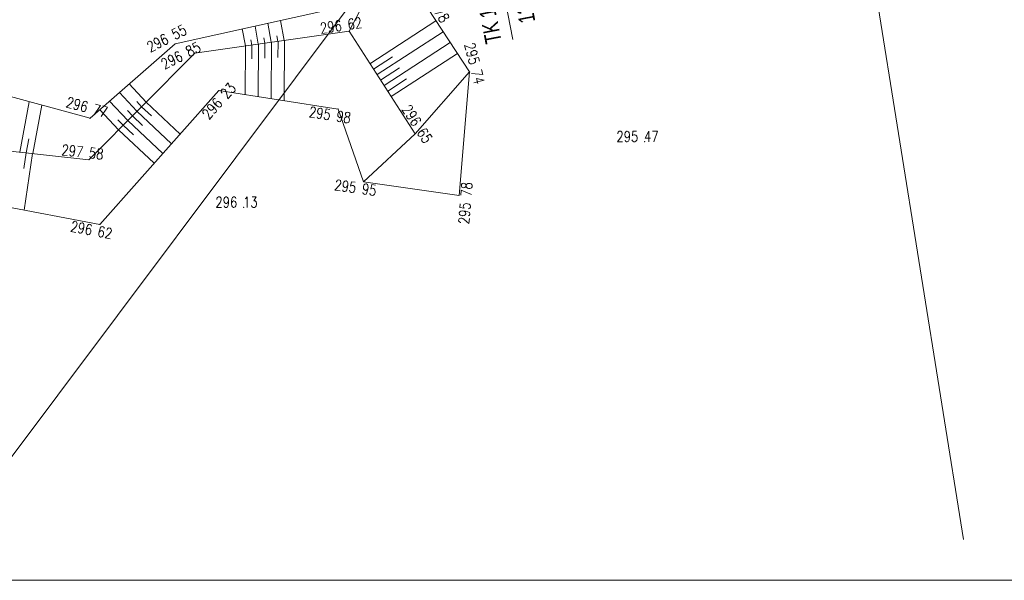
# Model space of a CAD drawing. Header units: metres. Extents: x -456831 to -456516, y -1111244 to -1111169.
# Tile 13 of 19: x -456715 to -456685, y -1111244 to -1111226. Entities that reach past the tile are written whole.
import ezdxf
from ezdxf.enums import TextEntityAlignment as Align

# ---------------------------------------------------------------- set-up
doc = ezdxf.new("R2010")
doc.units = ezdxf.units.M
doc.header["$MEASUREMENT"] = 0
for name, color, linetype, lineweight in [('Hranice parcel', 9, 'Continuous', 13), ('RAMECEK', 7, 'Continuous', 0), ('SKRYTE_BODY', 7, 'Continuous', 0), ('SRAFY', 7, 'Continuous', 0), ('STANIČENÍ', 1, 'Continuous', 13), ('TEREN', 7, 'Continuous', 13), ('VYSKY', 34, 'Continuous', 0)]:
    doc.layers.add(name, color=color, linetype=linetype, lineweight=lineweight)
doc.styles.add('ROMANS', font='romans.shx')
doc.styles.add('Style-Arial', font='arial.ttf')

msp = doc.modelspace()

# ---------------------------------------------------------------- linework, layer by layer
at = {"layer": 'Hranice parcel', "ltscale": 0.25}
for p, q in [((-456690.03, -1111216.12), (-456685.841, -1111242.314)), ((-456698.75, -1111218.05), (-456716.918, -1111242.314))]:
    msp.add_line(p, q, dxfattribs=at)
at = {"layer": 'RAMECEK', "ltscale": 0.25, "flags": 128}
msp.add_lwpolyline([(-456831.365, -1111243.564), (-456516.365, -1111243.564), (-456516.365, -1111169.314), (-456831.365, -1111169.314)], close=True, dxfattribs=at)
at = {"layer": 'SKRYTE_BODY', "ltscale": 0.25}
for p in [(-456704.674, -1111226.733), (-456704.674, -1111226.733), (-456710.007, -1111227.122), (-456709.403, -1111227.404), (-456700.983, -1111227.978), (-456708.664, -1111228.55), (-456705.011, -1111229.119), (-456712.612, -1111229.398), (-456702.646, -1111229.873), (-456712.648, -1111230.669), (-456704.229, -1111231.348), (-456701.303, -1111231.766), (-456712.315, -1111232.656)]:
    msp.add_point(p, dxfattribs=at)
at = {"layer": 'SRAFY', "ltscale": 0.25}
for p, q in [((-456706.663, -1111227.015), (-456706.775, -1111226.402)), ((-456704.033, -1111227.726), (-456702.011, -1111226.41)), ((-456707.852, -1111227.184), (-456707.947, -1111226.663)), ((-456707.456, -1111227.128), (-456707.556, -1111226.576)), ((-456707.059, -1111227.071), (-456707.166, -1111226.489)), ((-456707.654, -1111227.156), (-456707.683, -1111226.998)), ((-456707.258, -1111227.1), (-456707.288, -1111226.933)), ((-456706.861, -1111227.043), (-456706.893, -1111226.868)), ((-456706.651, -1111227.014), (-456706.663, -1111228.862)), ((-456703.816, -1111228.062), (-456701.792, -1111226.745)), ((-456707.852, -1111227.184), (-456707.862, -1111228.675)), ((-456707.652, -1111227.156), (-456707.655, -1111227.582)), ((-456707.452, -1111227.127), (-456707.463, -1111228.737)), ((-456707.252, -1111227.099), (-456707.255, -1111227.559)), ((-456707.051, -1111227.07), (-456707.063, -1111228.799)), ((-456706.851, -1111227.042), (-456706.854, -1111227.536)), ((-456703.599, -1111228.398), (-456701.572, -1111227.079)), ((-456703.924, -1111227.894), (-456703.346, -1111227.518)), ((-456703.382, -1111228.734), (-456701.353, -1111227.414)), ((-456703.707, -1111228.23), (-456703.128, -1111227.853)), ((-456703.49, -1111228.566), (-456702.911, -1111228.189)), ((-456710.893, -1111228.903), (-456711.412, -1111228.349)), ((-456711.175, -1111229.187), (-456711.713, -1111228.613)), ((-456714.769, -1111230.436), (-456714.476, -1111228.893)), ((-456714.37, -1111230.48), (-456714.089, -1111228.997)), ((-456711.739, -1111229.755), (-456712.316, -1111229.139)), ((-456711.457, -1111229.471), (-456712.015, -1111228.876)), ((-456711.034, -1111229.045), (-456711.182, -1111228.887)), ((-456711.034, -1111229.045), (-456710.731, -1111229.329)), ((-456710.893, -1111228.903), (-456709.85, -1111229.884)), ((-456711.598, -1111229.613), (-456711.757, -1111229.443)), ((-456711.316, -1111229.329), (-456711.47, -1111229.165)), ((-456711.316, -1111229.329), (-456711.009, -1111229.618)), ((-456711.175, -1111229.187), (-456710.116, -1111230.183)), ((-456711.598, -1111229.612), (-456711.286, -1111229.906)), ((-456711.457, -1111229.471), (-456710.382, -1111230.482)), ((-456714.569, -1111230.458), (-456714.489, -1111230.035)), ((-456711.739, -1111229.754), (-456710.647, -1111230.781)), ((-456714.571, -1111230.458), (-456714.644, -1111230.944)), ((-456714.372, -1111230.48), (-456714.633, -1111232.212))]:
    msp.add_line(p, q, dxfattribs=at)
at = {"layer": 'STANIČENÍ', "flags": 128}
msp.add_lwpolyline([(-456701.944, -1111215.21), (-456699.659, -1111226.99)], dxfattribs=at)
at = {"layer": 'TEREN', "ltscale": 0.25}
for p, q in [((-456704.674, -1111226.733), (-456703.387, -1111224.261)), ((-456700.983, -1111227.978), (-456702.533, -1111225.615)), ((-456710.007, -1111227.122), (-456705.115, -1111226.032)), ((-456709.403, -1111227.404), (-456704.674, -1111226.733)), ((-456704.674, -1111226.733), (-456702.646, -1111229.873)), ((-456712.612, -1111229.398), (-456710.007, -1111227.122)), ((-456712.648, -1111230.669), (-456709.403, -1111227.404)), ((-456702.646, -1111229.873), (-456700.983, -1111227.978)), ((-456701.303, -1111231.766), (-456700.983, -1111227.978)), ((-456716.481, -1111228.349), (-456712.612, -1111229.398)), ((-456712.315, -1111232.656), (-456708.664, -1111228.55)), ((-456708.664, -1111228.55), (-456705.011, -1111229.119)), ((-456705.011, -1111229.119), (-456704.229, -1111231.348)), ((-456702.646, -1111229.873), (-456704.229, -1111231.348)), ((-456718.056, -1111230.076), (-456712.648, -1111230.669)), ((-456718.206, -1111231.528), (-456712.315, -1111232.656)), ((-456704.229, -1111231.348), (-456701.303, -1111231.766))]:
    msp.add_line(p, q, dxfattribs=at)
for p in [(-456695.617, -1111230.121), (-456707.904, -1111232.134)]:
    msp.add_point(p, dxfattribs=at)

# ---------------------------------------------------------------- texts
at = {"layer": 'STANIČENÍ', "insert": (-456699.987, -1111227.054), "char_height": 0.5, "attachment_point": 7, "rotation": 100.9743, "line_spacing_factor": 0.72, "style": 'Style-Arial'}
msp.add_mtext('\\H1x;\\W0.74;TK 120.88', dxfattribs=at)
at = {"layer": 'STANIČENÍ', "lineweight": 0, "insert": (-456699.256, -1111224.875), "char_height": 0.5, "attachment_point": 9, "rotation": 100.9743, "line_spacing_factor": 1.8, "style": 'Style-Arial'}
msp.add_mtext('\\H1x;\\W0.74;120.00', dxfattribs=at)
at = {"layer": 'VYSKY', "style": 'ROMANS', "width": 0.8}
for s, rotation, p in [('295 78 ', 303.2627, (-456702.152, -1111226.04)), ('296 62 ', 8.0758, (-456704.81, -1111226.702)), ('296 55 ', 26.8525, (-456710.11, -1111227.053)), ('296 85 ', 26.8525, (-456709.676, -1111227.579)), ('295 74 ', 284.217, (-456700.965, -1111227.846)), ('296 23 ', 48.3569, (-456708.482, -1111228.91)), ('296 77 ', 344.8301, (-456712.666, -1111229.241)), ('295 98 ', 351.1466, (-456705.197, -1111229.47)), ('296 65 ', 302.8568, (-456702.675, -1111229.737)), ('297 58 ', 353.7424, (-456712.772, -1111230.605)), ('295 95 ', 351.8699, (-456704.411, -1111231.701)), ('295 78 ', 85.1713, (-456700.94, -1111231.927)), ('296 62 ', 349.1603, (-456712.513, -1111233))]:
    msp.add_text(s, height=0.325, rotation=rotation, dxfattribs=at).set_placement(p, align=Align.CENTER)
for s, p in [('295 47 ', (-456695.747, -1111230.121)), ('296 13 ', (-456708.034, -1111232.134))]:
    msp.add_text(s, height=0.325, dxfattribs=at).set_placement(p, align=Align.CENTER)

doc.saveas('drawing.dxf')
